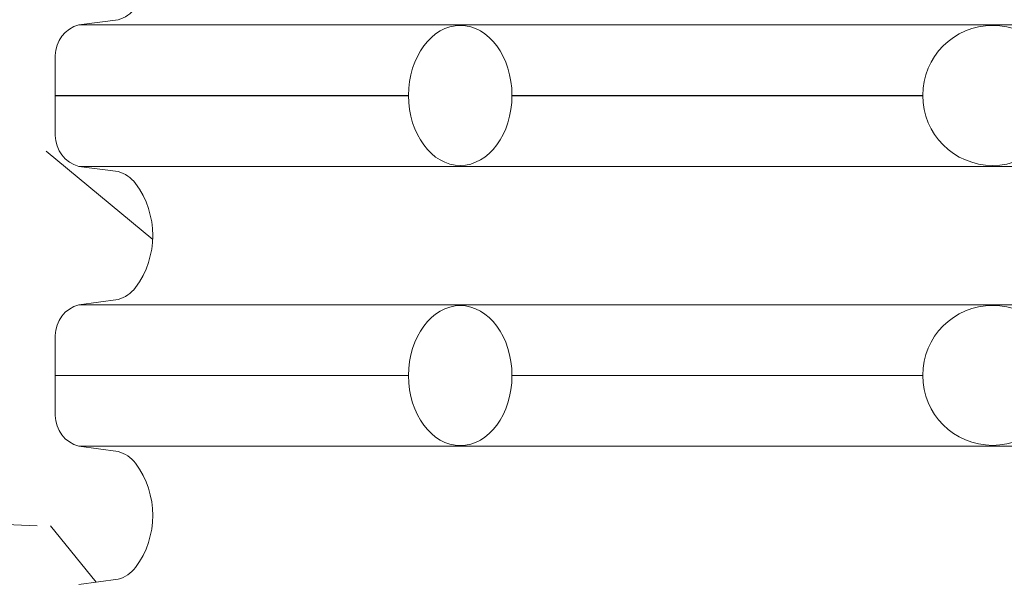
# Model space of a CAD drawing. Header units: metres. Extents: x 351055.4 to 351076.4, y -78447.2 to -78432.3.
# Tile 56 of 68: x 351070.908 to 351071.26, y -78436.877 to -78436.677. Entities that reach past the tile are written whole.
import ezdxf

# ---------------------------------------------------------------- set-up
doc = ezdxf.new("R2010")
doc.units = ezdxf.units.M
doc.header["$MEASUREMENT"] = 0
doc.layers.get('0').update_dxf_attribs({"color": 1, "lineweight": 30})
for name, color, linetype, lineweight in [('KOTY', 7, 'Continuous', 13), ('PIPE', 7, 'Continuous', 0), ('RAMECEK', 7, 'Continuous', 0), ('ŠRAFY', 7, 'Continuous', 0)]:
    doc.layers.add(name, color=color, linetype=linetype, lineweight=lineweight)
doc.styles.add('ARIAL', font='arial.ttf')
doc.dimstyles.new('1 500', dxfattribs={"dimtxt": 1, "dimasz": 1, "dimexe": 0, "dimexo": 1, "dimgap": 0.5, "dimtad": 1, "dimzin": 0, "dimtxsty": 'ARIAL', "dimblk": 'KONCOVA ZNACKA KOTY_1.0', "dimcen": 0, "dimazin": 3, "dimtfac": 1, "dimtdec": 0, "dimtofl": 0, "dimtmove": 0, "dimatfit": 1, "dimldrblk": 'KONCOVA ZNACKA KOTY_1.0', "dimfxl": 0, "dimtolj": 1, "dimtzin": 0, "dimarcsym": 0})

# ---------------------------------------------------------------- blocks, each defined once
blk = doc.blocks.new('KONCOVA ZNACKA KOTY_1.0')
blk.add_line((0, 0), (-1, 0))
at = {"layer": 'KOTY'}
for p, q in [((-0.4999340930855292, -0.4999340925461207), (0.4999340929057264, 0.4999340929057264)), ((-1.798028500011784e-10, -0.4999340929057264), (0, 0.4999340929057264)), ((-0.4999340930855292, 0), (0.4999340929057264, 0))]:
    blk.add_line(p, q, dxfattribs=at)
blk = doc.blocks.new('*D36')
at = {"layer": 'Defpoints', "color": 0, "linetype": 'Continuous'}
for p in [(351070.8192605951, -78436.40646225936), (351070.9204420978, -78436.40646225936), (351070.9204420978, -78437.30406749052)]:
    blk.add_point(p, dxfattribs=at)
at = {"layer": 'KOTY', "color": 0, "linetype": 'ByBlock', "lineweight": -2}
for p, q in [((351070.8204420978, -78436.40646225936), (351070.8192605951, -78436.40646225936)), ((351070.8204420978, -78437.30406749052), (351070.8192605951, -78437.30406749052))]:
    blk.add_line(p, q, dxfattribs=at)
at = {"layer": 'KOTY', "color": 0, "linetype": 'Continuous', "lineweight": -2}
blk.add_line((351070.8192605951, -78437.20406749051), (351070.8192605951, -78436.50646225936), dxfattribs=at)
at = {"layer": 'KOTY', "color": 0, "linetype": 'Continuous', "lineweight": -2, "xscale": 0.09999999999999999, "yscale": 0.09999999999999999, "zscale": 0.09999999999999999}
for p, rotation in [((351070.8192605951, -78436.40646225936), 90), ((351070.8192605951, -78437.30406749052), 270)]:
    blk.add_blockref('KONCOVA ZNACKA KOTY_1.0', p, dxfattribs=dict(at, rotation=rotation))
at = {"layer": 'KOTY', "color": 0, "linetype": 'Continuous', "insert": (351070.7091650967, -78436.855264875), "char_height": 0.09999999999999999, "attachment_point": 5, "rotation": 90, "style": 'ARIAL'}
blk.add_mtext('\\A1;\\H1x;\\W0.75;0,90', dxfattribs=at)

msp = doc.modelspace()

# ---------------------------------------------------------------- hatches: boundary and pattern name
at = {"layer": 'ŠRAFY'}
h = msp.add_hatch(dxfattribs=at)
h.set_pattern_fill('GRAVEL', color=256, style=0, pattern_type=2)
h.set_pattern_definition([(100.50765, (351069.840912, -78437.408746), (0.7895981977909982, -2.468580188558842), [0.07015499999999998, -4.122773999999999]), (50.040876, (351069.828118, -78437.339767), (-7.580368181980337, -9.209457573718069), [0.065112, -13.045015]), (357.49319, (351069.869935, -78437.289859), (-12.39279574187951, 0.6399174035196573), [0.06641099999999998, -13.993876]), (309.11572, (351069.936282, -78437.292764), (6.491410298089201, -8.170392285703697), [0.06529, -11.515127]), (264.749335, (351069.977473, -78437.343421), (-0.02494673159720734, -1.654035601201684), [0.05154299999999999, -10.75752]), (219.959124, (351069.972756, -78437.394748), (-0.8394910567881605, -0.8394913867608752), [0.063621, -13.046506]), (180.864089, (351069.923991, -78437.435607), (0.8145444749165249, -0.8145447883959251), [0.040935, -1.613289]), (146.646988, (351069.88306, -78437.436225), (-4.097669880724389, 2.418687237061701), [0.050302, -5.830483]), (66.2119, (351069.942841, -78437.181701), (-1.703929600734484, -3.333018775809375), [0.08119, -6.286316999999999]), (39.959124, (351069.97559, -78437.10740800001), (-9.209457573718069, -7.580368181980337), [0.06930599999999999, -13.04082]), (0.864089, (351070.028713, -78437.062897), (-0.8394914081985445, -0.8394915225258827), [0.045064, -1.60916]), (315, (351070.073772, -78437.062217), (-0.02494672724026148, -1.654035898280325), [0.055567, -1.096373]), (276.284391, (351070.113064, -78437.101509), (0.714757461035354, -7.430688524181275), [0.081389, -13.205797]), (252.889832, (351070.121973, -78437.182409), (-0.8644380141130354, -2.49352721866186), [0.08611, -14.689519]), (230.040876, (351070.096639, -78437.264708), (-0.839491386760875, -0.8394910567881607), [0.073486, -13.03664]), (184.223077, (351070.049443, -78437.321035), (-12.41774287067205, -1.014118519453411), [0.054461, -14.055628]), (140.352606, (351069.995129, -78437.325046), (0.8145449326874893, -0.8145442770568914), [0.058126, -12.66871]), (101.741, (351070, -78437.3), (2.318895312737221, -10.71379260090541), [0.062546, -15.0909]), (82.81957299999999, (351069.937646, -78437.226721), (-0.91433153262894, -5.8015990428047), [0.048911, -7.465657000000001]), (100.50765, (351069.682386, -78436.986497), (0.7895981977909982, -2.468580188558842), [0.07013099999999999, -4.122798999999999]), (50.040876, (351069.669596, -78436.91754299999), (-7.580368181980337, -9.209457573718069), [0.065096, -13.04503]), (357.49319, (351069.711404, -78436.867646), (-12.39279574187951, 0.6399174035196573), [0.06641399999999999, -13.993873]), (309.647394, (351069.777755, -78436.870551), (0.8145442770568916, -0.814544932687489), [0.06529299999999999, -12.661543]), (264.749335, (351069.819416, -78436.920826), (-0.02494673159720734, -1.654035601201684), [0.05195, -10.757113]), (219.959124, (351069.814661, -78436.97255800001), (-0.8394910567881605, -0.8394913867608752), [0.063908, -13.046218]), (180.864089, (351069.765675, -78437.01360199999), (0.8145444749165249, -0.8145447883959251), [0.041138, -1.613086]), (146.646988, (351069.724542, -78437.014223), (-4.097669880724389, 2.418687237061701), [0.050421, -5.830364]), (100.50765, (351070.005569, -78436.162979), (0.7895981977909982, -2.468580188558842), [0.07011299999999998, -4.122815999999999]), (50.040876, (351069.992782, -78436.094042), (-7.580368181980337, -9.209457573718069), [0.065107, -13.04502]), (357.49319, (351070.034597, -78436.044137), (-12.39279574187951, 0.6399174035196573), [0.06638399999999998, -13.993903]), (309.11572, (351070.100917, -78436.047041), (6.491410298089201, -8.170392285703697), [0.065273, -11.515144]), (264.749335, (351070.142097, -78436.097685), (-0.02494673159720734, -1.654035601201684), [0.051552, -10.757511]), (219.959124, (351070.13738, -78436.149021), (-0.8394910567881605, -0.8394913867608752), [0.063569, -13.046557]), (180.864089, (351070.088653, -78436.18984800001), (0.8145444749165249, -0.8145447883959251), [0.04094100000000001, -1.613283]), (146.646988, (351070.047717, -78436.19046499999), (-4.097669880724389, 2.418687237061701), [0.050283, -5.830502]), (100.50765, (351070.445849, -78436.50309099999), (0.7895981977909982, -2.468580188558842), [0.04207299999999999, -4.150855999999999]), (50.040876, (351070.438176, -78436.461723), (-7.580368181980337, -9.209457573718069), [0.039073, -13.071054]), (357.49319, (351070.46327, -78436.431773), (-12.39279574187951, 0.6399174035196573), [0.03986799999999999, -14.020419]), (309.11572, (351070.5031, -78436.433517), (6.491410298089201, -8.170392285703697), [0.039143, -11.541275]), (264.749335, (351070.527795, -78436.463887), (-0.02494673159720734, -1.654035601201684), [0.030921, -10.778142]), (219.959124, (351070.524965, -78436.494678), (-0.8394910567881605, -0.8394913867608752), [0.038165, -13.071962]), (180.864089, (351070.495712, -78436.519189), (0.8145444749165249, -0.8145447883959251), [0.024573, -1.629651]), (146.646988, (351070.471141, -78436.51956), (-4.097669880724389, 2.418687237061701), [0.030146, -5.850639]), (100.50765, (351070.158622, -78437.121116), (0.7895981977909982, -2.468580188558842), [0.07013099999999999, -4.122798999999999]), (50.040876, (351070.145833, -78437.052162), (-7.580368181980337, -9.209457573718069), [0.065126, -13.045]), (357.49319, (351070.187659, -78437.002242), (-12.39279574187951, 0.6399174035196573), [0.066396, -13.993891]), (309.11572, (351070.253992, -78437.00514600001), (6.491410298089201, -8.170392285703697), [0.06531100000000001, -11.515107]), (264.749335, (351070.295196, -78437.055819), (-0.02494673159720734, -1.654035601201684), [0.051536, -10.757527]), (219.959124, (351070.29048, -78437.107138), (-0.8394910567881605, -0.8394913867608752), [0.06361699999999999, -13.046509]), (180.864089, (351070.241717, -78437.147996), (0.8145444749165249, -0.8145447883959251), [0.040951, -1.613273]), (146.646988, (351070.200771, -78437.148614), (-4.097669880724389, 2.418687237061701), [0.050284, -5.830502]), (100.50765, (351070.173832, -78436.53875), (0.7895981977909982, -2.468580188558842), [0.07013799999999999, -4.122791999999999]), (50.040876, (351070.161041, -78436.469788), (-7.580368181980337, -9.209457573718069), [0.065094, -13.045033]), (357.49319, (351070.202847, -78436.419894), (-12.39279574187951, 0.6399174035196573), [0.06641799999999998, -13.993869]), (309.647394, (351070.269201, -78436.422799), (0.8145442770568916, -0.814544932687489), [0.06526699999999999, -12.661569]), (264.749335, (351070.310845, -78436.473053), (-0.02494673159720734, -1.654035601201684), [0.051978, -10.757085]), (219.959124, (351070.306089, -78436.524813), (-0.8394910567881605, -0.8394913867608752), [0.06389500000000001, -13.046232]), (180.864089, (351070.257113, -78436.565849), (0.8145444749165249, -0.8145447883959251), [0.04115, -1.613074]), (146.646988, (351070.215968, -78436.56646900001), (-4.097669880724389, 2.418687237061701), [0.05043, -5.830355]), (100.50765, (351069.828566, -78437.10730599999), (0.7895981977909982, -2.468580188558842), [0.07015499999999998, -4.122773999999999]), (50.040876, (351069.815772, -78437.038328), (-7.580368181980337, -9.209457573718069), [0.065112, -13.045015]), (357.49319, (351069.857589, -78436.98842000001), (-12.39279574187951, 0.6399174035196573), [0.06641099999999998, -13.993876]), (309.11572, (351069.923936, -78436.991324), (6.491410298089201, -8.170392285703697), [0.06529, -11.515127]), (264.749335, (351069.965127, -78437.04198099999), (-0.02494673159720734, -1.654035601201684), [0.05154299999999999, -10.75752]), (219.959124, (351069.96041, -78437.09330800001), (-0.8394910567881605, -0.8394913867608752), [0.063621, -13.046506]), (180.864089, (351069.911645, -78437.13416799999), (0.8145444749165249, -0.8145447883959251), [0.040935, -1.613289]), (146.646988, (351069.870714, -78437.134785), (-4.097669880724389, 2.418687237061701), [0.050308, -5.830476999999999]), (100.50765, (351069.469787, -78436.63317), (0.7895981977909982, -2.468580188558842), [0.07015499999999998, -4.122773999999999]), (50.040876, (351069.456993, -78436.564191), (-7.580368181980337, -9.209457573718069), [0.065083, -13.045043]), (357.49319, (351069.498792, -78436.51430499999), (-12.39279574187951, 0.6399174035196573), [0.06642799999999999, -13.993859]), (309.11572, (351069.565156, -78436.51721), (6.491410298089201, -8.170392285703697), [0.065273, -11.515144]), (264.749335, (351069.606336, -78436.567854), (-0.02494673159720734, -1.654035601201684), [0.051533, -10.75753]), (219.959124, (351069.60162, -78436.619171), (-0.8394910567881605, -0.8394913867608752), [0.06361499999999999, -13.046511]), (180.864089, (351069.552859, -78436.660027), (0.8145444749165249, -0.8145447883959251), [0.040949, -1.613275]), (146.646988, (351069.511915, -78436.66064500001), (-4.097669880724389, 2.418687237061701), [0.050289, -5.830496]), (100.50765, (351070.304102, -78436.972284), (0.7895981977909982, -2.468580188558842), [0.07013099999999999, -4.122798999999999]), (50.040876, (351070.291313, -78436.90333), (-7.580368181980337, -9.209457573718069), [0.065126, -13.045]), (357.49319, (351070.33314, -78436.85341), (-12.39279574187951, 0.6399174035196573), [0.066396, -13.993891]), (309.11572, (351070.399472, -78436.856314), (6.491410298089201, -8.170392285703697), [0.06531100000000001, -11.515107]), (264.749335, (351070.440676, -78436.906987), (-0.02494673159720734, -1.654035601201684), [0.051536, -10.757527]), (219.959124, (351070.43596, -78436.95830700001), (-0.8394910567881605, -0.8394913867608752), [0.06361699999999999, -13.046509]), (180.864089, (351070.387197, -78436.999164), (0.8145444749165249, -0.8145447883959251), [0.040951, -1.613273]), (146.646988, (351070.346251, -78436.999782), (-4.097669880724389, 2.418687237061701), [0.050284, -5.830502]), (66.2119, (351070.160213, -78436.746936), (-1.703929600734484, -3.333018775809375), [0.08119, -6.286316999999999]), (39.959124, (351070.192962, -78436.672644), (-9.209457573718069, -7.580368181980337), [0.06930599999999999, -13.04082]), (0.864089, (351070.246085, -78436.628132), (-0.8394914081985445, -0.8394915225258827), [0.045086, -1.609138]), (315, (351070.291166, -78436.627453), (-0.02494672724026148, -1.654035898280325), [0.055552, -1.096388]), (276.284391, (351070.330447, -78436.666733), (0.714757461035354, -7.430688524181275), [0.08140399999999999, -13.205782]), (252.889832, (351070.339357, -78436.747648), (-0.8644380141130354, -2.49352721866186), [0.08611, -14.689519]), (230.040876, (351070.314023, -78436.829947), (-0.839491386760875, -0.8394910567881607), [0.073462, -13.036664]), (184.223077, (351070.266842, -78436.886256), (-12.41774287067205, -1.014118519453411), [0.05449, -14.055599]), (140.352606, (351070.2125, -78436.89026900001), (0.8145449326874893, -0.8145442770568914), [0.058115, -12.668721]), (101.741, (351070, -78436.9), (2.318895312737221, -10.71379260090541), [0.062542, -15.0909]), (82.81957299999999, (351070.1550260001, -78436.791955), (-0.91433153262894, -5.8015990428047), [0.048908, -7.465660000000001]), (66.2119, (351069.899375, -78436.817152), (-1.703929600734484, -3.333018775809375), [0.081162, -6.286345]), (39.959124, (351069.932113, -78436.742885), (-9.209457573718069, -7.580368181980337), [0.069332, -13.040795]), (0.864089, (351069.985256, -78436.69835800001), (-0.8394914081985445, -0.8394915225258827), [0.045056, -1.609168]), (315, (351070.030307, -78436.697678), (-0.02494672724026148, -1.654035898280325), [0.05556000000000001, -1.09638]), (276.284391, (351070.069593, -78436.736965), (0.714757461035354, -7.430688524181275), [0.081385, -13.205801]), (252.889832, (351070.078502, -78436.817861), (-0.8644380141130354, -2.49352721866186), [0.086135, -14.689495]), (230.040876, (351070.053161, -78436.900183), (-0.839491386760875, -0.8394910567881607), [0.073461, -13.036666]), (184.223077, (351070.005981, -78436.95649099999), (-12.41774287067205, -1.014118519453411), [0.054488, -14.055601]), (140.352606, (351069.951641, -78436.960503), (0.8145449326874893, -0.8145442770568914), [0.058113, -12.668723]), (101.741, (351070, -78436.9), (2.318895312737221, -10.71379260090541), [0.062557, -15.0909]), (82.81957299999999, (351069.894165, -78436.862175), (-0.91433153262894, -5.8015990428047), [0.048892, -7.465675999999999]), (336.130768, (351070.579471, -78436.550502), (-5.751706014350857, 2.393740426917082), [0.081173, -9.798666]), (309.647394, (351070.653701, -78436.58334900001), (0.8145442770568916, -0.814544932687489), [0.06927, -12.657566]), (272.50681, (351070.6979, -78436.636686), (0.639917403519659, -12.39279574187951), [0.044748, -14.015539]), (225, (351070.699857, -78436.68139), (-1.654035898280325, -0.02494672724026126), [0.056213, -1.131007]), (186.555052, (351070.660108, -78436.721139), (-9.109670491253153, -0.9642249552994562), [0.081784, -16.592527]), (162.262653, (351070.578859, -78436.730475), (0.8145448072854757, -0.8145442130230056), [0.086479, -2.505307]), (135, (351070.496491, -78436.70412899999), (-0.02494672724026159, -1.654035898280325), [0.073385, -1.078555]), (99.19186499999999, (351070.4446, -78436.652238), (0.764651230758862, -4.122616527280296), [0.050214, -14.154069]), (50.040876, (351070.436578, -78436.602669), (-7.580368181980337, -9.209457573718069), [0.057767, -13.052359]), (12.102962, (351070.473679, -78436.55838999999), (-1.654035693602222, -0.02494669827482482), [0.062169, -4.179681]), (352.702945, (351070.534466, -78436.545355), (-4.122616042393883, 0.7646513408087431), [0.048885, -5.774935]), (100.50765, (351070.384988, -78436.831916), (0.7895981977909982, -2.468580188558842), [0.07013799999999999, -4.122791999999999]), (50.040876, (351070.372197, -78436.762955), (-7.580368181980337, -9.209457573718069), [0.065094, -13.045033]), (357.49319, (351070.414003, -78436.71306000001), (-12.39279574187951, 0.6399174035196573), [0.06641799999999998, -13.993869]), (309.647394, (351070.480357, -78436.715965), (0.8145442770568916, -0.814544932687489), [0.06526699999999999, -12.661569]), (264.749335, (351070.522001, -78436.76622), (-0.02494673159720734, -1.654035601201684), [0.051978, -10.757085]), (219.959124, (351070.517245, -78436.817979), (-0.8394910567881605, -0.8394913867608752), [0.06389500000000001, -13.046232]), (180.864089, (351070.468269, -78436.859015), (0.8145444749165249, -0.8145447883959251), [0.04115, -1.613074]), (146.646988, (351070.427124, -78436.85963600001), (-4.097669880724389, 2.418687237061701), [0.05043, -5.830355]), (336.130768, (351069.766772, -78437.094006), (-5.751706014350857, 2.393740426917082), [0.081173, -9.798666]), (309.647394, (351069.841002, -78437.126852), (0.8145442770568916, -0.814544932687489), [0.06927, -12.657566]), (272.50681, (351069.885201, -78437.18018899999), (0.639917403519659, -12.39279574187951), [0.044748, -14.015539]), (225, (351069.887158, -78437.224894), (-1.654035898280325, -0.02494672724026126), [0.056213, -1.131007]), (186.555052, (351069.847409, -78437.264642), (-9.109670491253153, -0.9642249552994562), [0.081784, -16.592527]), (162.262653, (351069.766159, -78437.27397899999), (0.8145448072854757, -0.8145442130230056), [0.086452, -2.505334]), (135, (351069.683817, -78437.247641), (-0.02494672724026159, -1.654035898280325), [0.073409, -1.078531]), (99.19186499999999, (351069.631909, -78437.195733), (0.764651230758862, -4.122616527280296), [0.050182, -14.154101]), (50.040876, (351069.623893, -78437.14619500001), (-7.580368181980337, -9.209457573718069), [0.057775, -13.052351]), (12.102962, (351069.660999, -78437.10191), (-1.654035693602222, -0.02494669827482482), [0.06217, -4.179679]), (352.702945, (351069.721787, -78437.088875), (-4.122616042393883, 0.7646513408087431), [0.048887, -5.774933]), (100.50765, (351070.054762, -78436.654341), (0.7895981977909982, -2.468580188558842), [0.07013799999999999, -4.122791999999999]), (50.040876, (351070.041971, -78436.585379), (-7.580368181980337, -9.209457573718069), [0.065092, -13.045034]), (357.49319, (351070.083776, -78436.53548600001), (-12.39279574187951, 0.6399174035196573), [0.06639799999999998, -13.993889]), (309.11572, (351070.150111, -78436.53839), (6.491410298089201, -8.170392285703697), [0.065282, -11.515135]), (264.749335, (351070.191297, -78436.589041), (-0.02494673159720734, -1.654035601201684), [0.051539, -10.757524]), (219.959124, (351070.18658, -78436.640363), (-0.8394910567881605, -0.8394913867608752), [0.063587, -13.046539]), (180.864089, (351070.137841, -78436.68120199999), (0.8145444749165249, -0.8145447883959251), [0.040935, -1.613289]), (146.646988, (351070.09691, -78436.681819), (-4.097669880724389, 2.418687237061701), [0.050279, -5.830507]), (100.50765, (351069.52159, -78437.066725), (0.7895981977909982, -2.468580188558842), [0.07011299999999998, -4.122815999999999]), (50.040876, (351069.508803, -78436.997788), (-7.580368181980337, -9.209457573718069), [0.065107, -13.04502]), (357.49319, (351069.550618, -78436.947883), (-12.39279574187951, 0.6399174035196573), [0.06638399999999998, -13.993903]), (309.647394, (351069.616938, -78436.950787), (0.8145442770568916, -0.814544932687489), [0.065303, -12.661533]), (264.749335, (351069.658605, -78437.001069), (-0.02494673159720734, -1.654035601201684), [0.051957, -10.757106]), (219.959124, (351069.653851, -78437.05280800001), (-0.8394910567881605, -0.8394913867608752), [0.063913, -13.046214]), (180.864089, (351069.604861, -78437.093855), (0.8145444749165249, -0.8145447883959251), [0.041141, -1.613083]), (146.646988, (351069.563725, -78437.094476), (-4.097669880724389, 2.418687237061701), [0.050417, -5.830368]), (100.50765, (351069.388689, -78436.917872), (0.7895981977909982, -2.468580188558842), [0.07015499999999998, -4.122773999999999]), (50.040876, (351069.375895, -78436.84889400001), (-7.580368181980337, -9.209457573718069), [0.065082, -13.045045]), (357.49319, (351069.417693, -78436.79900900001), (-12.39279574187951, 0.6399174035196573), [0.06642899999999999, -13.993858]), (309.11572, (351069.484058, -78436.801914), (6.491410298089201, -8.170392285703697), [0.065272, -11.515145]), (264.749335, (351069.525238, -78436.852557), (-0.02494673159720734, -1.654035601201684), [0.05153200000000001, -10.757531]), (219.959124, (351069.520522, -78436.903873), (-0.8394910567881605, -0.8394913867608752), [0.063613, -13.046514]), (180.864089, (351069.471762, -78436.944728), (0.8145444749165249, -0.8145447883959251), [0.040951, -1.613273]), (146.646988, (351069.430816, -78436.945345), (-4.097669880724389, 2.418687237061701), [0.050288, -5.830497]), (336.130768, (351069.999735, -78436.350313), (-5.751706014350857, 2.393740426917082), [0.081162, -9.798677]), (309.647394, (351070.073956, -78436.38315499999), (0.8145442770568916, -0.814544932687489), [0.06928200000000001, -12.657554]), (272.50681, (351070.118162, -78436.436502), (0.639917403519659, -12.39279574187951), [0.04476299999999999, -14.015524]), (225, (351070.12012, -78436.481222), (-1.654035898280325, -0.02494672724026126), [0.056228, -1.130992]), (186.555052, (351070.080361, -78436.520981), (-9.109670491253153, -0.9642249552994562), [0.081769, -16.592543]), (162.262653, (351069.999126, -78436.530315), (0.8145448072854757, -0.8145442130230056), [0.086504, -2.505282]), (135, (351069.916734, -78436.503961), (-0.02494672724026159, -1.654035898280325), [0.073385, -1.078555]), (99.19186499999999, (351069.864843, -78436.45207), (0.764651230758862, -4.122616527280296), [0.050214, -14.154069]), (50.040876, (351069.856822, -78436.402501), (-7.580368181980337, -9.209457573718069), [0.057767, -13.052359]), (12.102962, (351069.893922, -78436.35822200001), (-1.654035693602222, -0.02494669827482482), [0.062169, -4.179681]), (352.702945, (351069.954709, -78436.345187), (-4.122616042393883, 0.7646513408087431), [0.048885, -5.774935]), (100.50765, (351069.80835, -78436.636225), (0.7895981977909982, -2.468580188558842), [0.07013799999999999, -4.122791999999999]), (50.040876, (351069.795559, -78436.567263), (-7.580368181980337, -9.209457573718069), [0.065092, -13.045034]), (357.49319, (351069.837364, -78436.51737), (-12.39279574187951, 0.6399174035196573), [0.06641899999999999, -13.993868]), (309.647394, (351069.903719, -78436.520275), (0.8145442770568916, -0.814544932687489), [0.06526599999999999, -12.66157]), (264.749335, (351069.945362, -78436.57052899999), (-0.02494673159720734, -1.654035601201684), [0.05195399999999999, -10.757109]), (219.959124, (351069.940608, -78436.622265), (-0.8394910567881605, -0.8394913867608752), [0.06390900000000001, -13.046218]), (180.864089, (351069.891622, -78436.66330900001), (0.8145444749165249, -0.8145447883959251), [0.041121, -1.613103]), (146.646988, (351069.850506, -78436.663929), (-4.097669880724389, 2.418687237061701), [0.050439, -5.830346]), (336.130768, (351069.71673, -78436.64710700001), (-5.751706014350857, 2.393740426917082), [0.081173, -9.798666]), (309.647394, (351069.79096, -78436.67995399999), (0.8145442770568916, -0.814544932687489), [0.06927, -12.657566]), (272.50681, (351069.835159, -78436.73329), (0.639917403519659, -12.39279574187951), [0.04476999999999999, -14.015517]), (225, (351069.837117, -78436.77801699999), (-1.654035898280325, -0.02494672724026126), [0.056198, -1.131022]), (186.555052, (351069.797379, -78436.81775599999), (-9.109670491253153, -0.9642249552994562), [0.08175199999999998, -16.59256]), (162.262653, (351069.716161, -78436.827088), (0.8145448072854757, -0.8145442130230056), [0.086495, -2.505291]), (135, (351069.633777, -78436.800737), (-0.02494672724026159, -1.654035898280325), [0.073407, -1.078533]), (99.19186499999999, (351069.581871, -78436.74883099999), (0.764651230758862, -4.122616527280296), [0.050179, -14.154103]), (50.040876, (351069.573855, -78436.699296), (-7.580368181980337, -9.209457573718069), [0.05777, -13.052356]), (12.102962, (351069.610957, -78436.655015), (-1.654035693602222, -0.02494669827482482), [0.06217, -4.179679]), (352.702945, (351069.671746, -78436.64197899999), (-4.122616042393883, 0.7646513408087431), [0.048886, -5.774934]), (336.130768, (351070.194706, -78436.207103), (-5.751706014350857, 2.393740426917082), [0.081162, -9.798677]), (309.647394, (351070.268926, -78436.23994500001), (0.8145442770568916, -0.814544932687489), [0.06928, -12.657556]), (272.50681, (351070.313131, -78436.293289), (0.639917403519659, -12.39279574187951), [0.04474499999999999, -14.015542]), (225, (351070.315088, -78436.337991), (-1.654035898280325, -0.02494672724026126), [0.05621, -1.13101]), (186.555052, (351070.275341, -78436.377738), (-9.109670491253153, -0.9642249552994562), [0.081783, -16.592529]), (162.262653, (351070.194093, -78436.387074), (0.8145448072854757, -0.8145442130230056), [0.086478, -2.505308]), (135, (351070.111726, -78436.360728), (-0.02494672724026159, -1.654035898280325), [0.073384, -1.078556]), (99.19186499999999, (351070.059836, -78436.308837), (0.764651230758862, -4.122616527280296), [0.050213, -14.15407]), (50.040876, (351070.051815, -78436.259269), (-7.580368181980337, -9.209457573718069), [0.057736, -13.05239]), (12.102962, (351070.088895, -78436.215014), (-1.654035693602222, -0.02494669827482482), [0.062192, -4.179658]), (352.702945, (351070.149705, -78436.201975), (-4.122616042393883, 0.7646513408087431), [0.048879, -5.774941]), (66.2119, (351069.25233, -78436.646343), (-1.703929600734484, -3.333018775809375), [0.081162, -6.286345]), (39.959124, (351069.285068, -78436.572076), (-9.209457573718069, -7.580368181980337), [0.069329, -13.040797]), (0.864089, (351069.338209, -78436.52755), (-0.8394914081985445, -0.8394915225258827), [0.045038, -1.609186]), (315, (351069.383241, -78436.52687100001), (-0.02494672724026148, -1.654035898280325), [0.055543, -1.096397]), (276.284391, (351069.422516, -78436.566146), (0.714757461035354, -7.430688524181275), [0.081399, -13.205787]), (252.889832, (351069.431426, -78436.64705599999), (-0.8644380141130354, -2.49352721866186), [0.086095, -14.689534]), (230.040876, (351069.406096, -78436.72933999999), (-0.839491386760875, -0.8394910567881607), [0.07347100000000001, -13.036655]), (184.223077, (351069.35891, -78436.785656), (-12.41774287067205, -1.014118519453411), [0.054461, -14.055628]), (140.352606, (351069.304597, -78436.78966699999), (0.8145449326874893, -0.8145442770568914), [0.058096, -12.66874]), (101.741, (351069, -78436.8), (2.318895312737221, -10.71379260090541), [0.062569, -15.0909]), (82.81957299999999, (351069.247132, -78436.691339), (-0.91433153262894, -5.8015990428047), [0.048905, -7.465663]), (100.50765, (351069.82479, -78436.294077), (0.7895981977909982, -2.468580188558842), [0.07013799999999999, -4.122791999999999]), (50.040876, (351069.811999, -78436.225115), (-7.580368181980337, -9.209457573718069), [0.065092, -13.045034]), (357.49319, (351069.853804, -78436.175222), (-12.39279574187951, 0.6399174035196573), [0.06639799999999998, -13.993889]), (309.11572, (351069.920139, -78436.178126), (6.491410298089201, -8.170392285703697), [0.065282, -11.515135]), (264.749335, (351069.961325, -78436.228777), (-0.02494673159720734, -1.654035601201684), [0.051539, -10.757524]), (219.959124, (351069.956608, -78436.2801), (-0.8394910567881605, -0.8394913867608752), [0.063587, -13.046539]), (180.864089, (351069.907868, -78436.320938), (0.8145444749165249, -0.8145447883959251), [0.040935, -1.613289]), (146.646988, (351069.866938, -78436.321555), (-4.097669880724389, 2.418687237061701), [0.050308, -5.830476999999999]), (66.2119, (351069.585335, -78436.399591), (-1.703929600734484, -3.333018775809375), [0.081162, -6.286345]), (39.959124, (351069.618072, -78436.325324), (-9.209457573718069, -7.580368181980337), [0.069332, -13.040795]), (0.864089, (351069.671215, -78436.280797), (-0.8394914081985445, -0.8394915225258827), [0.045056, -1.609168]), (315, (351069.716266, -78436.280117), (-0.02494672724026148, -1.654035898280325), [0.05556000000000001, -1.09638]), (276.284391, (351069.755553, -78436.319404), (0.714757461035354, -7.430688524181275), [0.081385, -13.205801]), (252.889832, (351069.764462, -78436.4003), (-0.8644380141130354, -2.49352721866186), [0.086135, -14.689495]), (230.040876, (351069.73912, -78436.482622), (-0.839491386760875, -0.8394910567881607), [0.073461, -13.036666]), (184.223077, (351069.691941, -78436.53893), (-12.41774287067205, -1.014118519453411), [0.054488, -14.055601]), (140.352606, (351069.637601, -78436.542943), (0.8145449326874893, -0.8145442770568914), [0.058113, -12.668723]), (101.741, (351070, -78436.5), (2.318895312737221, -10.71379260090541), [0.062557, -15.0909]), (82.81957299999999, (351069.580125, -78436.444614), (-0.91433153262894, -5.8015990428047), [0.048916, -7.465652]), (100.50765, (351069.416118, -78436.472162), (0.7895981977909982, -2.468580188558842), [0.07015499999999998, -4.122773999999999]), (50.040876, (351069.403324, -78436.403183), (-7.580368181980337, -9.209457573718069), [0.065083, -13.045043]), (357.49319, (351069.445123, -78436.35329700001), (-12.39279574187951, 0.6399174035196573), [0.06642799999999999, -13.993859]), (309.11572, (351069.511487, -78436.356202), (6.491410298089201, -8.170392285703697), [0.065273, -11.515144]), (264.749335, (351069.552667, -78436.406846), (-0.02494673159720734, -1.654035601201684), [0.051533, -10.75753]), (219.959124, (351069.547951, -78436.458163), (-0.8394910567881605, -0.8394913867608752), [0.06361499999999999, -13.046511]), (180.864089, (351069.49919, -78436.49901900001), (0.8145444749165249, -0.8145447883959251), [0.040949, -1.613275]), (146.646988, (351069.458245, -78436.49963600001), (-4.097669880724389, 2.418687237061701), [0.050289, -5.830496]), (100.50765, (351069.676488, -78436.199445), (0.7895981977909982, -2.468580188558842), [0.07013799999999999, -4.122791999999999]), (50.040876, (351069.663698, -78436.130483), (-7.580368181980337, -9.209457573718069), [0.065092, -13.045034]), (357.49319, (351069.705502, -78436.08059), (-12.39279574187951, 0.6399174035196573), [0.06639799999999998, -13.993889]), (309.11572, (351069.771837, -78436.083494), (6.491410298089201, -8.170392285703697), [0.065282, -11.515135]), (264.749335, (351069.813023, -78436.134145), (-0.02494673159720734, -1.654035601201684), [0.051539, -10.757524]), (219.959124, (351069.808307, -78436.185467), (-0.8394910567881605, -0.8394913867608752), [0.063587, -13.046539]), (180.864089, (351069.759567, -78436.226306), (0.8145444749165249, -0.8145447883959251), [0.040957, -1.613267]), (146.646988, (351069.718615, -78436.226923), (-4.097669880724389, 2.418687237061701), [0.05028999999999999, -5.830495]), (100.50765, (351069.147177, -78436.68900299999), (0.7895981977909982, -2.468580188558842), [0.042098, -4.150830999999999]), (50.040876, (351069.139499, -78436.64761100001), (-7.580368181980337, -9.209457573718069), [0.039058, -13.071069]), (357.49319, (351069.164584, -78436.617673), (-12.39279574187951, 0.6399174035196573), [0.03983999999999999, -14.020447]), (309.647394, (351069.204386, -78436.619416), (0.8145442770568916, -0.814544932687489), [0.03918, -12.687656]), (264.749335, (351069.229385, -78436.649584), (-0.02494673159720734, -1.654035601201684), [0.031183, -10.77788]), (219.959124, (351069.226532, -78436.680636), (-0.8394910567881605, -0.8394913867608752), [0.038346, -13.071781]), (180.864089, (351069.19714, -78436.705263), (0.8145444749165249, -0.8145447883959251), [0.024688, -1.629536]), (146.646988, (351069.172454, -78436.705635), (-4.097669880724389, 2.418687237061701), [0.030252, -5.850533]), (100.50765, (351069.57248, -78436.28241), (0.7895981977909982, -2.468580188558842), [0.04207299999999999, -4.150855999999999]), (50.040876, (351069.564807, -78436.241042), (-7.580368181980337, -9.209457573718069), [0.039073, -13.071054]), (357.49319, (351069.589901, -78436.211092), (-12.39279574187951, 0.6399174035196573), [0.03986799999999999, -14.020419]), (309.11572, (351069.629731, -78436.212836), (6.491410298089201, -8.170392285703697), [0.039143, -11.541275]), (264.749335, (351069.654426, -78436.243206), (-0.02494673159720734, -1.654035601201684), [0.030921, -10.778142]), (219.959124, (351069.651597, -78436.273997), (-0.8394910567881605, -0.8394913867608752), [0.038195, -13.071932]), (180.864089, (351069.62232, -78436.29852699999), (0.8145444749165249, -0.8145447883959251), [0.02455, -1.629674]), (146.646988, (351069.597773, -78436.29889800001), (-4.097669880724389, 2.418687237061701), [0.030157, -5.850627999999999]), (100.50765, (351070.071372, -78437.030048), (0.7895981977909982, -2.468580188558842), [0.042098, -4.150830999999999]), (50.040876, (351070.063695, -78436.988656), (-7.580368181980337, -9.209457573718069), [0.039058, -13.071069]), (357.49319, (351070.088779, -78436.958718), (-12.39279574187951, 0.6399174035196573), [0.03983999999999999, -14.020447]), (309.647394, (351070.128582, -78436.96046), (0.8145442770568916, -0.814544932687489), [0.03918, -12.687656]), (264.749335, (351070.153581, -78436.990628), (-0.02494673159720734, -1.654035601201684), [0.031183, -10.77788]), (219.959124, (351070.150727, -78437.02167999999), (-0.8394910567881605, -0.8394913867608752), [0.038346, -13.071781]), (180.864089, (351070.121335, -78437.046308), (0.8145444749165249, -0.8145447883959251), [0.024668, -1.629556]), (146.646988, (351070.09667, -78437.04668), (-4.097669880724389, 2.418687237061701), [0.030269, -5.850516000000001]), (100.50765, (351070.080727, -78436.921712), (0.7895981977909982, -2.468580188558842), [0.042098, -4.150830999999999]), (50.040876, (351070.07305, -78436.88032000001), (-7.580368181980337, -9.209457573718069), [0.039058, -13.071069]), (357.49319, (351070.098135, -78436.850382), (-12.39279574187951, 0.6399174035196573), [0.03983999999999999, -14.020447]), (309.647394, (351070.137937, -78436.852125), (0.8145442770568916, -0.814544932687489), [0.03918, -12.687656]), (264.749335, (351070.162936, -78436.88229299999), (-0.02494673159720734, -1.654035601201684), [0.031183, -10.77788]), (219.959124, (351070.160082, -78436.913344), (-0.8394910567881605, -0.8394913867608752), [0.038346, -13.071781]), (180.864089, (351070.13069, -78436.937972), (0.8145444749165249, -0.8145447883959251), [0.024668, -1.629556]), (146.646988, (351070.106025, -78436.93834400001), (-4.097669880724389, 2.418687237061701), [0.030269, -5.850516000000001]), (100.50765, (351069.569828, -78436.90300199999), (0.7895981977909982, -2.468580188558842), [0.042098, -4.150830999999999]), (50.040876, (351069.562151, -78436.86161), (-7.580368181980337, -9.209457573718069), [0.039059, -13.071067]), (357.49319, (351069.587237, -78436.831671), (-12.39279574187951, 0.6399174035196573), [0.03983899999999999, -14.020448]), (309.647394, (351069.627038, -78436.833413), (0.8145442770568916, -0.814544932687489), [0.039181, -12.687655]), (264.749335, (351069.652038, -78436.863582), (-0.02494673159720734, -1.654035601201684), [0.031183, -10.77788]), (219.959124, (351069.649184, -78436.894634), (-0.8394910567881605, -0.8394913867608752), [0.038349, -13.071778]), (180.864089, (351069.61979, -78436.919263), (0.8145444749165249, -0.8145447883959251), [0.024687, -1.629537]), (146.646988, (351069.595106, -78436.919636), (-4.097669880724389, 2.418687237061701), [0.030253, -5.850532]), (100.50765, (351070.313457, -78436.595389), (0.7895981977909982, -2.468580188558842), [0.042098, -4.150830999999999]), (50.040876, (351070.30578, -78436.55399700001), (-7.580368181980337, -9.209457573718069), [0.039059, -13.071067]), (357.49319, (351070.330866, -78436.52405800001), (-12.39279574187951, 0.6399174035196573), [0.03983899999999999, -14.020448]), (309.647394, (351070.370667, -78436.525801), (0.8145442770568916, -0.814544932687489), [0.039181, -12.687655]), (264.749335, (351070.395667, -78436.55596900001), (-0.02494673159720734, -1.654035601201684), [0.031183, -10.77788]), (219.959124, (351070.392813, -78436.587022), (-0.8394910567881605, -0.8394913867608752), [0.038349, -13.071778]), (180.864089, (351070.363419, -78436.611651), (0.8145444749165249, -0.8145447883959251), [0.024687, -1.629537]), (146.646988, (351070.338735, -78436.61202300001), (-4.097669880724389, 2.418687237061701), [0.030253, -5.850532]), (100.50765, (351070.31613, -78436.421483), (0.7895981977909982, -2.468580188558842), [0.042056, -4.150873]), (50.040876, (351070.30846, -78436.380133), (-7.580368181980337, -9.209457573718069), [0.039083, -13.071043]), (357.49319, (351070.333561, -78436.350175), (-12.39279574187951, 0.6399174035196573), [0.03983799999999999, -14.020449]), (309.11572, (351070.373361, -78436.35191699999), (6.491410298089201, -8.170392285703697), [0.039153, -11.541265]), (264.749335, (351070.398062, -78436.382295), (-0.02494673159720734, -1.654035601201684), [0.030927, -10.778136]), (219.959124, (351070.395232, -78436.413093), (-0.8394910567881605, -0.8394913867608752), [0.038169, -13.071957]), (180.864089, (351070.365975, -78436.437607), (0.8145444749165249, -0.8145447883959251), [0.024576, -1.629648]), (146.646988, (351070.341401, -78436.437977), (-4.097669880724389, 2.418687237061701), [0.030148, -5.850637]), (66.2119, (351069.835439, -78435.975624), (-1.703929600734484, -3.333018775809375), [0.08119, -6.286316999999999]), (39.959124, (351069.868187, -78435.90133200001), (-9.209457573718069, -7.580368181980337), [0.06930399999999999, -13.040822]), (0.864089, (351069.921309, -78435.856822), (-0.8394914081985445, -0.8394915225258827), [0.045045, -1.609179]), (315, (351069.966349, -78435.856143), (-0.02494672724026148, -1.654035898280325), [0.05555, -1.09639]), (276.284391, (351070.005629, -78435.895422), (0.714757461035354, -7.430688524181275), [0.081384, -13.205801]), (252.889832, (351070.014538, -78435.976318), (-0.8644380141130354, -2.49352721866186), [0.086114, -14.689515]), (230.040876, (351069.989202, -78436.05862000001), (-0.839491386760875, -0.8394910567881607), [0.07347000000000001, -13.036656]), (184.223077, (351069.942017, -78436.114935), (-12.41774287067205, -1.014118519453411), [0.054459, -14.05563]), (140.352606, (351069.887705, -78436.118946), (0.8145449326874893, -0.8145442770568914), [0.05809400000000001, -12.668742]), (101.741, (351070, -78436.1), (2.318895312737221, -10.71379260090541), [0.062568, -15.0909]), (82.81957299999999, (351069.830242, -78436.020619), (-0.91433153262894, -5.8015990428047), [0.048905, -7.465663])])
h.paths.add_polyline_path([(351071.55568747, -78436.45646225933, 0.1417905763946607), (351071.5617601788, -78436.47272775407, 0.1690767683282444), (351071.5679359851, -78436.47692376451), (351071.5820028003, -78436.47895968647, -0.3394542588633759), (351071.5904193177, -78436.4899283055), (351071.5904193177, -78436.5042810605), (351071.5904193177, -78436.5185626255, -0.3394542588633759), (351071.5820028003, -78436.52953124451), (351071.5679359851, -78436.5314247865, 0.1690767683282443), (351071.5617601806, -78436.53562079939, 0.3308490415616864), (351071.5617601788, -78436.57287013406, 0.1690767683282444), (351071.5679359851, -78436.57706614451), (351071.5820028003, -78436.57895968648, -0.3394542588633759), (351071.5904193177, -78436.5899283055), (351071.5904193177, -78436.6042810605), (351071.5904193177, -78436.61856262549, -0.3394542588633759), (351071.5820028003, -78436.62953124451), (351071.5679359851, -78436.6314247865, 0.1690767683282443), (351071.5617601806, -78436.6356207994, 0.3308490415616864), (351071.5617601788, -78436.67287013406, 0.1690767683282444), (351071.5679359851, -78436.6770661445), (351071.5820028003, -78436.67888849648, -0.3394542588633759), (351071.5904193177, -78436.6898571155), (351071.5904193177, -78436.7042098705), (351071.5904193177, -78436.7184914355, -0.3394542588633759), (351071.5820028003, -78436.72946005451), (351071.5679359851, -78436.7313535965, 0.1690767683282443), (351071.5617601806, -78436.7355496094, 0.3308490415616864), (351071.5617601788, -78436.77279894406, 0.1690767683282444), (351071.5679359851, -78436.7769949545), (351071.5820028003, -78436.77888849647, -0.3394542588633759), (351071.5904193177, -78436.7898571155), (351071.5904193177, -78436.80420987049), (351071.5904193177, -78436.8184914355, -0.3394542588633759), (351071.5820028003, -78436.8294600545), (351071.5679359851, -78436.8313535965, 0.1690767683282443), (351071.5617601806, -78436.83554960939, 0.3308490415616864), (351071.5617601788, -78436.87279894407, 0.1690767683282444), (351071.5679359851, -78436.87699495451), (351071.5820028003, -78436.87888849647, -0.3394542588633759), (351071.5904193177, -78436.8898571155), (351071.5904193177, -78436.9042098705), (351071.5904193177, -78436.9184914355, -0.3394542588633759), (351071.5820028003, -78436.92946005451), (351071.5679359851, -78436.9313535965, 0.1690767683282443), (351071.5617601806, -78436.93554960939, 0.3308490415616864), (351071.5617601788, -78436.97279894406, 0.1690767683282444), (351071.5679359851, -78436.9769949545), (351071.5820028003, -78436.97881730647, -0.3394542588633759), (351071.5904193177, -78436.9897859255), (351071.5904193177, -78437.0041386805), (351071.5904193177, -78437.0184202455, -0.3394542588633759), (351071.5820028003, -78437.02938886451), (351071.5679359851, -78437.0312824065, 0.1690767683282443), (351071.5617601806, -78437.03547841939, 0.3308490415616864), (351071.5617601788, -78437.07272775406, 0.1690767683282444), (351071.5679359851, -78437.0769237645), (351071.5820028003, -78437.07881730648, -0.3394542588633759), (351071.5904193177, -78437.0897859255), (351071.5904193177, -78437.1041386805), (351071.5904193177, -78437.11842024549, -0.3394542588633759), (351071.5820028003, -78437.12938886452), (351071.5679359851, -78437.1312824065, 0.1690767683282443), (351071.5617601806, -78437.1354784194, 0.3308490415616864), (351071.5617601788, -78437.17272775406, 0.1690767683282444), (351071.5679359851, -78437.1769237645), (351071.5820028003, -78437.17881730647, -0.3394542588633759), (351071.5904193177, -78437.1897859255), (351071.5904193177, -78437.20413868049), (351071.5904193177, -78437.2184202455, -0.3394542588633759), (351071.5820028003, -78437.2293888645), (351071.5679359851, -78437.2312824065, 0.1690767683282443), (351071.5617601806, -78437.23547841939, 0.3308490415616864), (351071.5617601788, -78437.27272775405, 0.1690767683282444), (351071.5679359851, -78437.27692376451), (351071.5820028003, -78437.27881730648, -0.3394542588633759), (351071.5904193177, -78437.2897859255), (351071.5904193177, -78437.30406749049), (351071.5714307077, -78437.30406749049), (351070.9394307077, -78437.30406749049), (351070.9204420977, -78437.30406749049), (351070.9204420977, -78437.2897859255, -0.3394542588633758), (351070.9288586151, -78437.27881730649), (351070.9429254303, -78437.2769237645, 0.1690767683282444), (351070.9491012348, -78437.27272775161, 0.3308490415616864), (351070.9491012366, -78437.23547841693, 0.1690767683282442), (351070.9429254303, -78437.23128240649), (351070.9288586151, -78437.22938886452, -0.3394542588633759), (351070.9204420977, -78437.2184202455), (351070.9204420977, -78437.20413868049), (351070.9204420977, -78437.1897859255, -0.3394542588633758), (351070.9288586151, -78437.17881730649), (351070.9429254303, -78437.17692376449, 0.1690767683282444), (351070.9491012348, -78437.1727277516, 0.3308490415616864), (351070.9491012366, -78437.13547841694, 0.1690767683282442), (351070.9429254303, -78437.1312824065), (351070.9288586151, -78437.12938886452, -0.3394542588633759), (351070.9204420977, -78437.11842024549), (351070.9204420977, -78437.1041386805), (351070.9204420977, -78437.0897859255, -0.3394542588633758), (351070.9288586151, -78437.07881730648), (351070.9429254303, -78437.0769237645, 0.1690767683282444), (351070.9491012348, -78437.0727277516, 0.3308490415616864), (351070.9491012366, -78437.03547841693, 0.1690767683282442), (351070.9429254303, -78437.03128240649), (351070.9288586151, -78437.02938886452, -0.3394542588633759), (351070.9204420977, -78437.0184202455), (351070.9204420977, -78437.0041386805), (351070.9204420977, -78436.9897859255, -0.3394542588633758), (351070.9288586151, -78436.97881730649), (351070.9429254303, -78436.9769949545, 0.1690767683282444), (351070.9491012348, -78436.9727989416, 0.3308490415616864), (351070.9491012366, -78436.93554960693, 0.1690767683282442), (351070.9429254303, -78436.93135359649), (351070.9288586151, -78436.92946005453, -0.3394542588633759), (351070.9204420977, -78436.9184914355), (351070.9204420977, -78436.9042098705), (351070.9204420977, -78436.8898571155, -0.3394542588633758), (351070.9288586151, -78436.87888849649), (351070.9429254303, -78436.8769949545, 0.1690767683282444), (351070.9491012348, -78436.87279894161, 0.3308490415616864), (351070.9491012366, -78436.83554960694, 0.1690767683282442), (351070.9429254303, -78436.83135359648), (351070.9288586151, -78436.82946005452, -0.3394542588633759), (351070.9204420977, -78436.8184914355), (351070.9204420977, -78436.80420987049), (351070.9204420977, -78436.7898571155, -0.3394542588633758), (351070.9288586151, -78436.77888849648), (351070.9429254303, -78436.77699495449, 0.1690767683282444), (351070.9491012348, -78436.7727989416, 0.3308490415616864), (351070.9491012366, -78436.73554960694, 0.1690767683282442), (351070.9429254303, -78436.7313535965), (351070.9288586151, -78436.72946005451, -0.3394542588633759), (351070.9204420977, -78436.7184914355), (351070.9204420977, -78436.7042098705), (351070.9204420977, -78436.6898571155, -0.3394542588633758), (351070.9288586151, -78436.67888849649), (351070.9429254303, -78436.67706614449, 0.1690767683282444), (351070.9491012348, -78436.6728701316, 0.3308490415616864), (351070.9491012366, -78436.63562079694, 0.1690767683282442), (351070.9429254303, -78436.6314247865), (351070.9288586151, -78436.62953124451, -0.3394542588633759), (351070.9204420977, -78436.61856262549), (351070.9204420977, -78436.6042810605), (351070.9204420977, -78436.5899283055, -0.3394542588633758), (351070.9288586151, -78436.57895968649), (351070.9429254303, -78436.5770661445, 0.1690767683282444), (351070.9491012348, -78436.5728701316, 0.3308490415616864), (351070.9491012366, -78436.53562079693, 0.1690767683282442), (351070.9429254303, -78436.53142478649), (351070.9288586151, -78436.52953124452, -0.3394542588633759), (351070.9204420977, -78436.5185626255), (351070.9204420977, -78436.5042810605), (351070.9204420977, -78436.4899283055, -0.3394542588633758), (351070.9288586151, -78436.47895968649), (351070.9429254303, -78436.4769237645, 0.1690767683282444), (351070.9491012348, -78436.4727277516, 0.3308490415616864), (351070.9491012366, -78436.43547841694, 0.1690767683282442), (351070.9429254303, -78436.43128240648), (351070.9288586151, -78436.42938886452, -0.3394542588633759), (351070.9204420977, -78436.41842024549), (351070.9204420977, -78436.40646225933), (351068.678248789, -78436.30511512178), (351068.6782487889, -78436.35511512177), (351070.4204420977, -78436.43386225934), (351070.4204420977, -78437.80406749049), (351072.0904193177, -78437.80406749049), (351072.0904193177, -78436.45646225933)])

# ---------------------------------------------------------------- linework, layer by layer
at = {"layer": 'PIPE', "ltscale": 0.001}
for p, q in [((351070.9288586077, -78436.6788884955), (351071.5820028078, -78436.6788884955)), ((351070.9288586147, -78436.6789596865), (351070.9429254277, -78436.6770661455)), ((351070.9204420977, -78436.70413868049), (351070.9204420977, -78436.6898571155)), ((351070.9204420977, -78436.70413868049), (351071.046697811, -78436.70413868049)), ((351070.9204420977, -78436.7042098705), (351070.9204420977, -78436.7184914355)), ((351070.9204420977, -78436.7042098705), (351071.0466978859, -78436.7042098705)), ((351071.0836539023, -78436.7042098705), (351071.2304308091, -78436.7042098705)), ((351071.0836539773, -78436.70413868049), (351071.2304307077, -78436.70413868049)), ((351070.9288586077, -78436.7294600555), (351071.5820028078, -78436.7294600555)), ((351070.9288586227, -78436.7294600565), (351070.9429254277, -78436.7313535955)), ((351070.9288586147, -78436.7788884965), (351070.9429254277, -78436.7769949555)), ((351070.9288586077, -78436.7788884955), (351071.5820028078, -78436.7788884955)), ((351070.9204420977, -78436.8041386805), (351070.9204420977, -78436.7898571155)), ((351070.9204420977, -78436.80420987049), (351070.9204420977, -78436.8184914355)), ((351070.9204420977, -78436.80420987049), (351071.046697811, -78436.80420987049)), ((351071.0836539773, -78436.80420987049), (351071.2304308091, -78436.80420987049)), ((351070.9288586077, -78436.8294600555), (351071.5820028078, -78436.8294600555)), ((351070.9288586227, -78436.8294600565), (351070.9429254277, -78436.8313535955))]:
    msp.add_line(p, q, dxfattribs=at)
for centre, radius, start, end in [((351070.9317976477, -78436.6898571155), 0.01135555, 105, 180), ((351070.9317976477, -78436.7184914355), 0.01135555, 180, 255), ((351070.9399863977, -78436.7423222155), 0.01135555, 36.613496, 75.00000000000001), ((351070.9240354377, -78436.7541742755), 0.03122775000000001, 323.386504, 36.613496), ((351070.9399863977, -78436.76602633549), 0.01135555, 285, 323.386504), ((351070.9317976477, -78436.7898571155), 0.01135555, 105, 180), ((351070.9317976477, -78436.8184914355), 0.01135555, 180, 255), ((351070.9399863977, -78436.8423222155), 0.01135555, 36.613496, 75.00000000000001), ((351070.9240354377, -78436.8541742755), 0.03122775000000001, 323.386504, 36.613496), ((351070.9399863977, -78436.8660263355), 0.01135555, 285, 323.386504)]:
    msp.add_arc(centre, radius, start, end, dxfattribs=at)
at = {"layer": 'RAMECEK'}
for centre in [(351071.2554307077, -78436.70413868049), (351071.2554307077, -78436.8041386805)]:
    msp.add_circle(centre, 0.025, dxfattribs=at)
for centre in [(351071.0651758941, -78436.70413868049), (351071.0651758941, -78436.80420987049)]:
    msp.add_ellipse(centre, major_axis=(0, 0.02500000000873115), ratio=0.7391233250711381, dxfattribs=at)
at = {"layer": 'ŠRAFY', "flags": 128}
msp.add_lwpolyline([(351070.9288586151, -78436.87888849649), (351070.9429254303, -78436.8769949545, 0.1690767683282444), (351070.9491012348, -78436.87279894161, 0.3308490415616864), (351070.9491012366, -78436.83554960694, 0.1690767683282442), (351070.9429254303, -78436.83135359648), (351070.9288586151, -78436.82946005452, -0.3394542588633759), (351070.9204420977, -78436.8184914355), (351070.9204420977, -78436.80420987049), (351070.9204420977, -78436.7898571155, -0.3394542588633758), (351070.9288586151, -78436.77888849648), (351070.9429254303, -78436.77699495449, 0.1690767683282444), (351070.9491012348, -78436.7727989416, 0.3308490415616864), (351070.9491012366, -78436.73554960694, 0.1690767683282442), (351070.9429254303, -78436.7313535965), (351070.9288586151, -78436.72946005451, -0.3394542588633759), (351070.9204420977, -78436.7184914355), (351070.9204420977, -78436.7042098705), (351070.9204420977, -78436.6898571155, -0.3394542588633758), (351070.9288586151, -78436.67888849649), (351070.9429254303, -78436.67706614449, 0.1690767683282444), (351070.9491012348, -78436.6728701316, 0.3308490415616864)], format="xyb", dxfattribs=at)

# ---------------------------------------------------------------- dimensions: what is measured, and where the dimension line sits
at = {"layer": 'KOTY', "linetype": 'Continuous'}
dim = msp.add_linear_dim(base=(351070.8192605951, -78436.40646225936), p1=(351070.9204420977, -78437.30406749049), p2=(351070.9204420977, -78436.40646225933), angle=90, text='\\H1x;\\W0.75;<>', dimstyle='1 500', override={"dimtxt": 0.09999999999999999, "dimasz": 0.09999999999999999, "dimexo": 0.09999999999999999, "dimgap": 0.05, "dimtdec": 2}, dxfattribs=at)
dim.commit()
dim.dimension.update_dxf_attribs({"geometry": '*D36', "text_midpoint": (351070.7091650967, -78436.855264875)})

doc.saveas('drawing.dxf')
